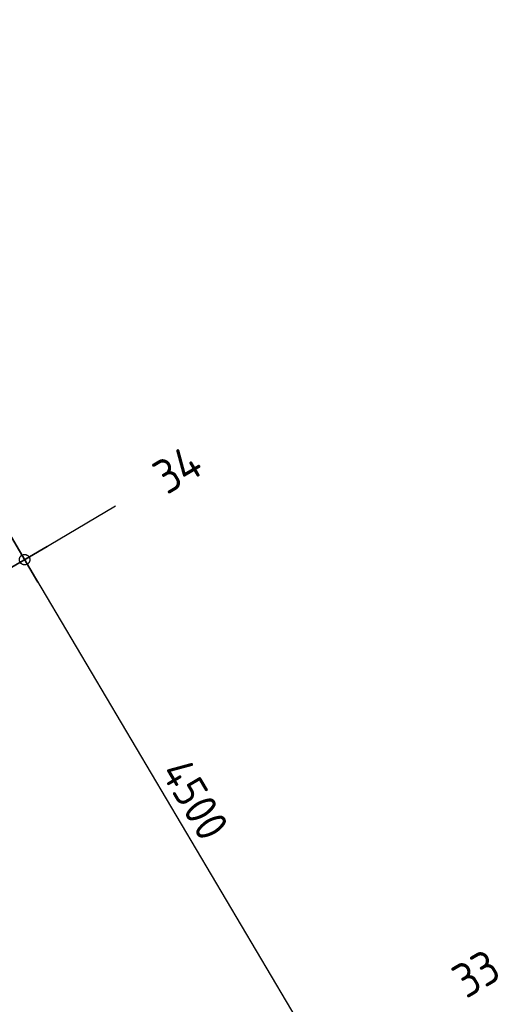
# Model space of a CAD drawing. Header units: millimetres. Extents: x 20872 to 297961, y -293704 to 213007.
# Tile 41 of 256: x 78189 to 81902, y -121018 to -113458. Entities that reach past the tile are written whole.
import ezdxf
from ezdxf.enums import TextEntityAlignment as Align
from ezdxf.xclip import XClip

# ---------------------------------------------------------------- set-up
doc = ezdxf.new("R2010")
doc.units = ezdxf.units.MM
doc.header["$LTSCALE"] = 100
doc.header["$XCLIPFRAME"] = 2
doc.linetypes.add('ACAD_ISO10W100', pattern=[18, 12, -3, 0, -3])
doc.layers.get('Defpoints').update_dxf_attribs({"color": 181})
for name, color, linetype in [('A--L$7--_stramien', 1, 'Continuous'), ('A--T$7--_stramien', 7, 'Continuous'), ('XREFS', 9, 'Continuous')]:
    doc.layers.add(name, color=color, linetype=linetype)
doc.styles.add('BRON standaard', font='isocp.shx')
doc.styles.add('BURO maatvoering', font='isocp.shx')
doc.styles.add('JINX maatvoering', font='isocp.shx')
doc.dimstyles.new('JINX maatvoering 1-100', dxfattribs={"dimscale": 100, "dimtxt": 2.5, "dimasz": 1, "dimexe": 125, "dimexo": 0, "dimtad": 1, "dimdec": 0, "dimzin": 12, "dimdsep": 46, "dimtxsty": 'JINX maatvoering', "dimblk": 'BURO_maatvoeringssymbool_01', "dimcen": 2, "dimse1": 1, "dimse2": 1, "dimclrd": 1, "dimclrt": 7, "dimadec": 0, "dimazin": 0, "dimtfac": 1, "dimtdec": 0, "dimtix": 1, "dimtofl": 0, "dimtmove": 0, "dimatfit": 3, "dimldrblk": 'DOT', "dimfxl": 1, "dimtolj": 1, "dimtzin": 0, "dimarcsym": 0})

# ---------------------------------------------------------------- blocks, each defined once
blk = doc.blocks.new('AL_stramlab_01_P03_BV')
at = {"color": 4, "linetype": 'Continuous', "lineweight": -2, "style": 'BRON standaard'}
blk.add_attdef('LABEL', text='', height=350, dxfattribs=at).set_placement((0, 0), align=Align.MIDDLE_CENTER)
blk = doc.blocks.new('AB2_D_DV_MV_maatvoeringssymbool_01')
at = {"color": 1}
for p, q in [((0, -2), (0, 2)), ((-2, 0), (2, 0))]:
    blk.add_line(p, q, dxfattribs=at)
blk.add_circle((0, 0), 0.4, dxfattribs=at)
blk = doc.blocks.new('*D243')
at = {"layer": 'A--T$7--_stramien', "color": 1, "lineweight": -2, "transparency": 16777216}
blk.add_line((75985.6, 36182.1), (78176.4, 32482.2), dxfattribs=at)
at = {"layer": 'Defpoints', "color": 0, "transparency": 16777216}
for p in [(73737.3, 34967.1), (78227.3, 32396.2), (76029.9, 31095.1)]:
    blk.add_point(p, dxfattribs=at)
at = {"layer": 'A--T$7--_stramien', "color": 1, "lineweight": -2, "transparency": 16777216, "xscale": 100, "yscale": 100, "zscale": 100}
for p, rotation in [((75934.7, 36268.2), 120.6301152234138), ((78227.3, 32396.2), 300.6301152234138)]:
    blk.add_blockref('AB2_D_DV_MV_maatvoeringssymbool_01', p, dxfattribs=dict(at, rotation=rotation))
at = {"layer": 'A--T$7--_stramien', "color": 7, "transparency": 16777216, "insert": (77242.3, 34427.7), "char_height": 250, "attachment_point": 5, "rotation": 300.63012, "style": 'JINX maatvoering'}
blk.add_mtext('\\A1;4500', dxfattribs=at)
blk = doc.blocks.new('_Dot')
at = {"color": 0, "linetype": 'ByBlock', "lineweight": -2}
blk.add_line((-0.5, 0), (-1, 0), dxfattribs=at)
at = {"color": 0, "linetype": 'ByBlock', "const_width": 0.5}
blk.add_lwpolyline([(-0.25, 0, 1), (0.25, 0, 1)], format="xyb", close=True, dxfattribs=at)
blk = doc.blocks.new('BURO_maatvoeringssymbool_01')
at = {"color": 1}
for p, q in [((0, -2), (0, 2)), ((-2, 0), (2, 0))]:
    blk.add_line(p, q, dxfattribs=at)
blk.add_circle((0, 0), 0.4, dxfattribs=at)
blk = doc.blocks.new('*D244')
at = {"layer": 'A--T$7--_stramien', "color": 1, "lineweight": -2, "transparency": 16777216}
blk.add_line((78278.3, 32310.1), (80469.1, 28610.1), dxfattribs=at)
at = {"layer": 'Defpoints', "color": 0, "transparency": 16777216}
for p in [(76029.9, 31095.1), (80520, 28524.1), (78322.6, 27223)]:
    blk.add_point(p, dxfattribs=at)
at = {"layer": 'A--T$7--_stramien', "color": 1, "lineweight": -2, "transparency": 16777216, "xscale": 100, "yscale": 100, "zscale": 100}
for p, rotation in [((78227.3, 32396.2), 120.6301152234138), ((80520, 28524.1), 300.6301152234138)]:
    blk.add_blockref('AB2_D_DV_MV_maatvoeringssymbool_01', p, dxfattribs=dict(at, rotation=rotation))
at = {"layer": 'A--T$7--_stramien', "color": 7, "transparency": 16777216, "insert": (79535, 30555.7), "char_height": 250, "attachment_point": 5, "rotation": 300.63012, "style": 'JINX maatvoering'}
blk.add_mtext('\\A1;4500', dxfattribs=at)
blk = doc.blocks.new('stramienlijnen_1')
at = {"layer": 'A--L$7--_stramien', "color": 1, "linetype": 'ACAD_ISO10W100', "lineweight": -3}
blk.add_line((75098.7, 30543.6), (78924.4, 32808.9), dxfattribs=at)
at = {"layer": 'A--T$7--_stramien', "color": 7, "linetype": 'Continuous', "lineweight": -3}
ref = blk.add_blockref('AL_stramlab_01_P03_BV', (79401, 33091.1), dxfattribs=dict(at, xscale=75, yscale=75, zscale=75, rotation=30.63011522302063))
ref.add_attrib('LABEL', '34', dxfattribs={"layer": '0', "color": 4, "linetype": 'Continuous', "lineweight": -2, "height": 262.5, "rotation": 30.63012, "style": 'BURO maatvoering'}).set_placement((79401, 33091.1), align=Align.MIDDLE_CENTER)
ref = blk.add_blockref('AL_stramlab_01_P03_BV', (81693.8, 29219), dxfattribs=dict(at, xscale=75, yscale=75, zscale=75, rotation=30.63011522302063))
ref.add_attrib('LABEL', '33', dxfattribs={"layer": '0', "color": 4, "linetype": 'Continuous', "lineweight": -2, "height": 262.5, "rotation": 30.63012, "style": 'BURO maatvoering'}).set_placement((81693.8, 29219), align=Align.MIDDLE_CENTER)
at = {"layer": 'A--T$7--_stramien', "color": 7}
for base, p1, p2, picture, middle in [((78227.3, 32396.2), (73737.3, 34967.1), (76029.9, 31095.1), '*D243', (77242.3, 34427.7)), ((80520, 28524.1), (76029.9, 31095.1), (78322.6, 27223), '*D244', (79535, 30555.7))]:
    dim = blk.add_linear_dim(base=base, p1=p1, p2=p2, angle=300.63012, dimstyle='JINX maatvoering 1-100', dxfattribs=at)
    dim.commit()
    dim.dimension.update_dxf_attribs({"geometry": picture, "text_midpoint": middle})
blk = doc.blocks.new('2016-02-04 100 begane grond bestaand')
at = {"layer": 'A--L$7--_stramien'}
blk.add_blockref('stramienlijnen_1', (0, 0), dxfattribs=at)

msp = doc.modelspace()

# ---------------------------------------------------------------- block references
at = {"layer": 'XREFS'}
ref = msp.add_blockref('2016-02-04 100 begane grond bestaand', (-1, -150000.4), dxfattribs=at)
XClip(ref).set_block_clipping_path([(116767.0762143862, 29769.3836009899), (164491.5066313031, 13442.9004429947), (179861.076214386, 13442.9004429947), (179861.076214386, -11696.8579780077), (20873.0762143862, -11696.8579780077), (20873.0762143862, 82263.1420219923), (116767.0762143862, 82263.1420219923)])

doc.saveas('drawing.dxf')
